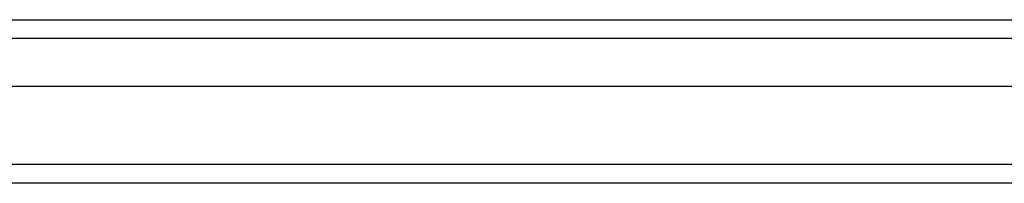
# Model space of a CAD drawing. Header units: inches. Extents: x 17 to 428, y 46 to 203.
# Tile 19 of 114: x 169.739 to 174.95, y 114.273 to 115.139. Entities that reach past the tile are written whole.
import ezdxf

# ---------------------------------------------------------------- set-up
doc = ezdxf.new("R2010")
doc.units = ezdxf.units.IN
doc.header["$MEASUREMENT"] = 0
doc.layers.add('Visible Edges(ANSI)', color=7, linetype='Continuous', lineweight=25)
doc.layers.add('Visible Tangent Edges(ANSI)', color=7, linetype='Continuous', lineweight=25)

msp = doc.modelspace()

# ---------------------------------------------------------------- linework, layer by layer
at = {"layer": 'Visible Edges(ANSI)'}
for p, q in [((149.7885, 115.1388), (189.9942, 115.1388)), ((190.1827, 114.7845), (149.6, 114.7845)), ((190.7924, 114.2727), (149.7575, 114.2727))]:
    msp.add_line(p, q, dxfattribs=at)
at = {"layer": 'Visible Tangent Edges(ANSI)'}
for p, q in [((190.1242, 115.0398), (149.6585, 115.0398)), ((190.7924, 114.3717), (148.9904, 114.3717))]:
    msp.add_line(p, q, dxfattribs=at)

doc.saveas('drawing.dxf')
